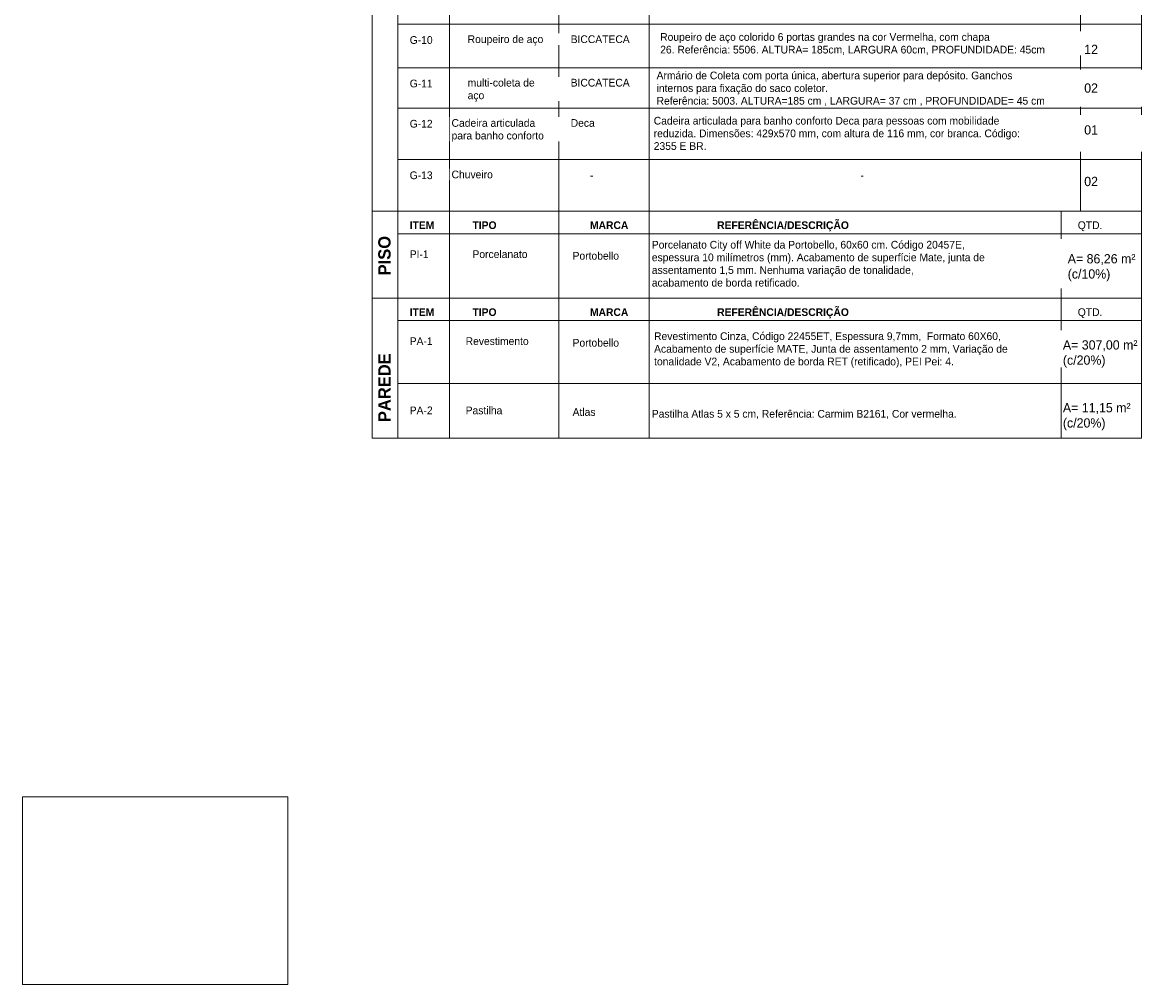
# Model space of a CAD drawing. Header units: metres. Extents: x -10.1 to 50.7, y -18 to 8.5.
# Tile 107 of 109: x 39.9 to 43.4, y 1.9 to 4.9. Entities that reach past the tile are written whole.
import ezdxf

# ---------------------------------------------------------------- set-up
doc = ezdxf.new("R2010")
doc.units = ezdxf.units.M
doc.linetypes.add('Tracejada', pattern=[0.00635, 0.003175, -0.003175])
for name, color, linetype, lineweight in [('A-DETL', 90, 'Continuous', 18), ('G-ANNO-REFR', 1, 'Tracejada', 18), ('G-ANNO-TEXT', 231, 'Continuous', 9)]:
    doc.layers.add(name, color=color, linetype=linetype, lineweight=lineweight)
doc.styles.add('Century Gothic_5', font='GOTHIC.TTF', dxfattribs={"height": 0.023952})
doc.styles.add('Century Gothic_6', font='GOTHIC.TTF', dxfattribs={"height": 0.038323})
doc.styles.add('Century Gothic_8', font='GOTHIC.TTF', dxfattribs={"height": 0.028742})
picture_1 = doc.add_image_def('image1.png', size_in_pixel=(2339, 1654))

msp = doc.modelspace()

# ---------------------------------------------------------------- linework, layer by layer
at = {"layer": 'A-DETL'}
for p, q in [((41.0197, 4.3428), (41.0197, 7.2928)), ((41.0997, 4.3428), (41.0997, 7.2928)), ((41.2597, 7.2928), (41.2597, 4.3428)), ((41.5997, 7.2928), (41.5997, 4.3428)), ((41.8797, 7.2928), (41.8797, 4.3428)), ((43.2197, 7.2928), (43.2197, 4.3428)), ((43.4097, 7.2928), (43.4097, 4.3428)), ((43.4097, 4.9228), (41.0997, 4.9228)), ((43.4097, 4.7878), (41.0997, 4.7878)), ((43.4097, 4.6628), (41.0997, 4.6628)), ((43.4097, 4.5028), (41.0997, 4.5028)), ((43.4097, 4.3428), (41.0197, 4.3428)), ((41.0197, 4.3428), (43.4097, 4.3428)), ((41.0197, 4.0728), (41.0197, 4.3428)), ((43.4097, 4.3428), (41.0197, 4.3428)), ((41.0997, 4.0728), (41.0997, 4.3428)), ((41.2597, 4.3428), (41.2597, 4.0728)), ((41.5997, 4.3428), (41.5997, 4.0728)), ((41.8797, 4.3428), (41.8797, 4.0728)), ((43.1597, 4.3428), (43.1597, 4.0728)), ((43.4097, 4.3428), (43.4097, 4.0728)), ((41.0997, 4.2728), (43.4097, 4.2728)), ((41.0197, 4.0728), (43.4097, 4.0728)), ((43.4097, 4.0728), (41.0197, 4.0728)), ((41.0197, 4.0728), (43.4097, 4.0728)), ((41.0197, 3.6378), (41.0197, 4.0728)), ((43.4097, 4.0728), (41.0197, 4.0728)), ((41.0997, 3.6378), (41.0997, 4.0728)), ((41.2597, 4.0728), (41.2597, 3.6378)), ((41.5997, 4.0728), (41.5997, 3.6378)), ((41.8797, 4.0728), (41.8797, 3.6378)), ((43.1597, 4.0728), (43.1597, 3.6378)), ((43.4097, 4.0728), (43.4097, 3.6378)), ((41.0997, 4.0028), (43.4097, 4.0028)), ((41.0997, 3.8078), (43.4097, 3.8078)), ((41.0197, 3.6378), (43.4097, 3.6378))]:
    msp.add_line(p, q, dxfattribs=at)

# ---------------------------------------------------------------- texts
at = {"layer": 'G-ANNO-TEXT', "color": 7, "attachment_point": 1, "line_spacing_factor": 0.984117, "style": 'Century Gothic_5', "bg_fill": 3, "box_fill_scale": 1.25, "bg_fill_color": 0, "bg_fill_transparency": 0}
for s, insert, char_height, width in [('G-10', (41.1361, 4.8861), 0.02395, 0.0909), ('Roupeiro de aço', (41.3161, 4.8886), 0.023952, 0.3234), ('BICCATECA', (41.6361, 4.8886), 0.02395, 0.2247), ('Roupeiro de aço colorido 6 portas grandes na cor Vermelha, com chapa\\P26. Referência: 5506. ALTURA= 185cm, LARGURA 60cm, PROFUNDIDADE: 45cm', (41.9142, 4.8955), 0.023952, 1.4847), ('G-11', (41.1361, 4.7511), 0.02395, 0.0909), ('multi-coleta de\\Paço', (41.3161, 4.7536), 0.023952, 0.291), ('BICCATECA', (41.6361, 4.7536), 0.02395, 0.2247), ('G-12', (41.1361, 4.6261), 0.02395, 0.0909), ('Deca', (41.6361, 4.6286), 0.02395, 0.1068), ('G-13', (41.1361, 4.4661), 0.02395, 0.0909), ('-', (41.6961, 4.4661), 0.024, 0.0129), ('-', (42.5361, 4.4661), 0.024, 0.0129), ('PI-1', (41.1361, 4.2211), 0.02395, 0.0678), ('Porcelanato', (41.3311, 4.2211), 0.023952, 0.2364), ('Portobello', (41.6421, 4.2161), 0.02395, 0.1941), ('PA-1', (41.1361, 3.9511), 0.02395, 0.0876), ('Revestimento', (41.3099, 3.9511), 0.023952, 0.2589), ('Portobello', (41.6421, 3.9461), 0.02395, 0.1941), ('PA-2', (41.1361, 3.7361), 0.02395, 0.0876), ('Pastilha', (41.3099, 3.7361), 0.02395, 0.1452), ('Atlas', (41.6421, 3.7311), 0.02395, 0.0927)]:
    msp.add_mtext(s, dxfattribs=dict(at, insert=insert, char_height=char_height, width=width))
at = {"layer": 'G-ANNO-TEXT', "color": 7, "attachment_point": 1, "line_spacing_factor": 0.984117, "style": 'Century Gothic_8'}
for s, insert, char_height, width in [('12', (43.2314, 4.8593), 0.02874, 0.05256), ('02', (43.2314, 4.7393), 0.02874, 0.05256), ('01', (43.2314, 4.6093), 0.02874, 0.05256), ('02', (43.2314, 4.4493), 0.02874, 0.05256), ('A= 86,26 m²\\P(c/10%)', (43.1801, 4.2093), 0.028742, 0.26676), ('A= 307,00 m²\\P(c/20%)', (43.1651, 3.9418), 0.028742, 0.29304), ('A= 11,15 m²\\P(c/20%)', (43.1651, 3.7468), 0.028742, 0.26676)]:
    msp.add_mtext(s, dxfattribs=dict(at, insert=insert, char_height=char_height, width=width))
at = {"layer": 'G-ANNO-TEXT', "color": 7, "char_height": 0.038323, "attachment_point": 1, "rotation": 90, "line_spacing_factor": 0.984117, "style": 'Century Gothic_6'}
for s, insert, width in [('\\fCentury Gothic|b1|i0|c0|p34|;PISO', (41.0384, 4.1433), 0.14016), ('\\fCentury Gothic|b1|i0|c0|p34|;PAREDE', (41.0384, 3.6878), 0.2304)]:
    msp.add_mtext(s, dxfattribs=dict(at, insert=insert, width=width))

# ---------------------------------------------------------------- pictures from other files: only their frames are drawn
at = {"layer": 'G-ANNO-REFR'}
image = msp.add_image(picture_1, insert=(39.9329, 1.9413), size_in_units=(0.8251, 0.5835), dxfattribs=at)
image.dxf.flags = 7

# ---------------------------------------------------------------- next in the draw order: texts
at = {"layer": 'G-ANNO-TEXT', "color": 7, "attachment_point": 1, "line_spacing_factor": 0.984117, "style": 'Century Gothic_5', "bg_fill": 3, "box_fill_scale": 1.25, "bg_fill_color": 0, "bg_fill_transparency": 0}
for s, insert, char_height, width in [('Armário de Coleta com porta única, abertura superior para depósito. Ganchos\\Pinternos para fixação do saco coletor.\\PReferência: 5003. ALTURA=185 cm , LARGURA= 37 cm , PROFUNDIDADE= 45 cm', (41.903, 4.776), 0.023952, 1.5123), ('Cadeira articulada\\Ppara banho conforto', (41.2661, 4.6286), 0.023952, 0.4047), ('Cadeira articulada para banho conforto Deca para pessoas com mobilidade\\Preduzida. Dimensões: 429x570 mm, com altura de 116 mm, cor branca. Código:\\P2355 E BR.', (41.8942, 4.6355), 0.023952, 1.518), ('Chuveiro', (41.2661, 4.4686), 0.02395, 0.1731), ('\\fCentury Gothic|b1|i0|c0|p34|;ITEM', (41.1361, 4.3111), 0.023952, 0.0846), ('\\fCentury Gothic|b1|i0|c0|p34|;TIPO', (41.3311, 4.3111), 0.023952, 0.0837), ('\\fCentury Gothic|b1|i0|c0|p34|;MARCA', (41.6961, 4.3111), 0.023952, 0.1491), ('\\fCentury Gothic|b1|i0|c0|p34|;REFERÊNCIA/DESCRIÇÃO', (42.0911, 4.3111), 0.023952, 0.4758), ('QTD.', (43.2114, 4.3111), 0.02395, 0.0906), ('Porcelanato City off White da Portobello, 60x60 cm. Código 20457E,\\Pespessura 10 milímetros (mm). Acabamento de superfície Mate, junta de\\Passentamento 1,5 mm. Nenhuma variação de tonalidade,\\Pacabamento de borda retificado.\\P', (41.8882, 4.2505), 0.023952, 1.3842), ('\\fCentury Gothic|b1|i0|c0|p34|;ITEM', (41.1361, 4.0411), 0.023952, 0.0846), ('\\fCentury Gothic|b1|i0|c0|p34|;TIPO', (41.3311, 4.0411), 0.023952, 0.0837), ('\\fCentury Gothic|b1|i0|c0|p34|;MARCA', (41.6961, 4.0411), 0.023952, 0.1491), ('\\fCentury Gothic|b1|i0|c0|p34|;REFERÊNCIA/DESCRIÇÃO', (42.0911, 4.0411), 0.023952, 0.4758), ('QTD.', (43.2114, 4.0411), 0.02395, 0.0906), ('Revestimento Cinza, Código 22455ET, Espessura 9,7mm,  Formato 60X60,\\PAcabamento de superfície MATE, Junta de assentamento 2 mm, Variação de\\Ptonalidade V2, Acabamento de borda RET (retificado), PEI Pei: 4.\\P', (41.8953, 3.9665), 0.023952, 1.4847), ('Pastilha Atlas 5 x 5 cm, Referência: Carmim B2161, Cor vermelha.\\P', (41.8882, 3.7255), 0.023952, 1.2339)]:
    msp.add_mtext(s, dxfattribs=dict(at, insert=insert, char_height=char_height, width=width))

doc.saveas('drawing.dxf')
